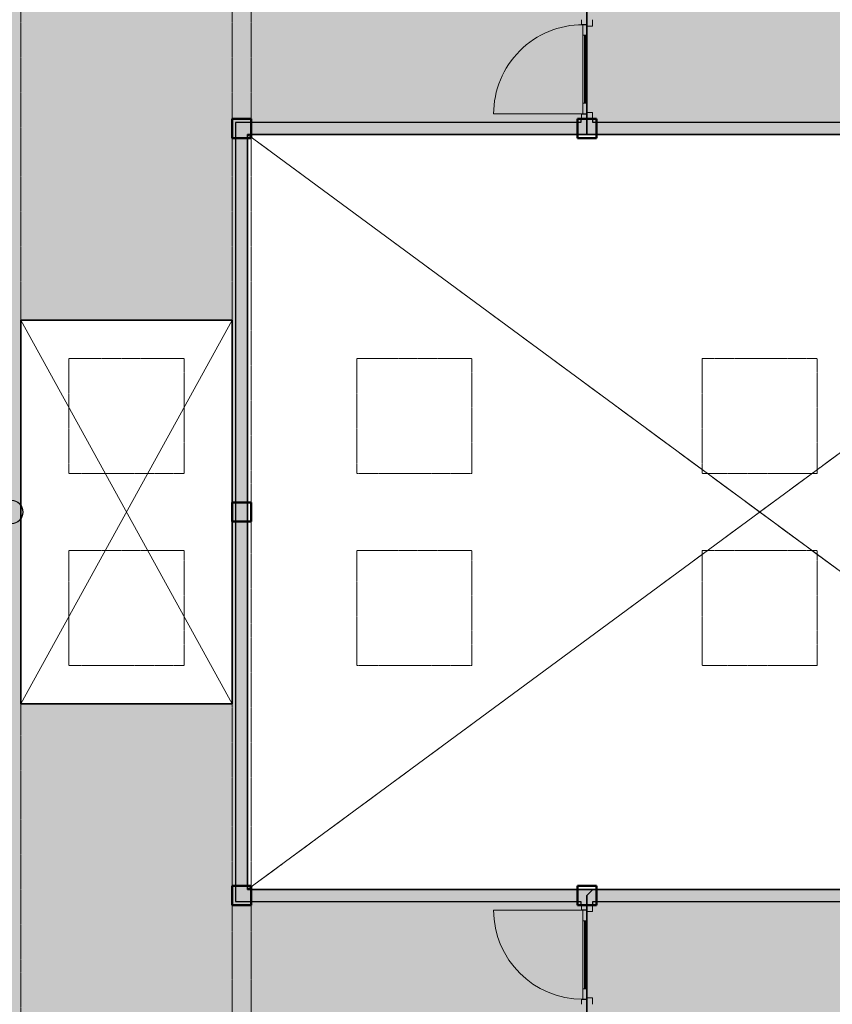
# Model space of a CAD drawing. Header units: millimetres. Extents: x 1000 to 192722, y -9201 to 41503.
# Tile 75 of 93: x 136109 to 144579, y 18966 to 29234. Entities that reach past the tile are written whole.
import ezdxf

# ---------------------------------------------------------------- set-up
doc = ezdxf.new("R2010")
doc.units = ezdxf.units.MM
doc.linetypes.add('THO_hhidden', pattern=[2.5, 1.5, -1])
for name, color, linetype, lineweight, true_color in [('A-AREA-BNDY', 1, 'Continuous', 50, 0xff0000), ('A-DETL', 7, 'Continuous', 13, 0x00a600), ('A-DETL-MBND', 9, 'Continuous', 13, 0x808080)]:
    doc.layers.add(name, color=color, linetype=linetype, lineweight=lineweight, true_color=true_color)
for name, color, linetype, lineweight in [('A-AREA-PATT', 7, 'Continuous', 13), ('A-DETL-GENF', 7, 'Continuous', 13), ('A-DOOR', 7, 'Continuous', 13), ('A-FLOR', 7, 'Continuous', 18), ('A-GENM', 7, 'Continuous', 13), ('A-WALL-PATT', 7, 'Continuous', 18), ('I-WALL', 7, 'Continuous', 18), ('S-COLS', 7, 'Continuous', 13), ('S-COLS-SYMB', 7, 'Continuous', 50)]:
    doc.layers.add(name, color=color, linetype=linetype, lineweight=lineweight)

# ---------------------------------------------------------------- blocks, each defined once
blk = doc.blocks.new('NLRS_33_GM_WPB_vloeropening schacht rechthoek_gen_tho - 4000x2200-2046454-01 1e verdieping BVO')
at = {"layer": 'A-DETL-MBND'}
for p, q in [((0, 4000), (0, 2069)), ((2200, 4000), (0, 4000)), ((0, 0), (2200, 4000)), ((2200, 0), (0, 4000)), ((0, 4000), (2200, 4000)), ((0, 2069), (0, 4000)), ((0, 0), (2200, 4000)), ((0, 4000), (2200, 0)), ((2200, 0), (2200, 4000)), ((2200, 4000), (2200, 0)), ((0, 2062), (0, 1937)), ((0, 1937), (0, 2062)), ((0, 1930), (0, 0)), ((0, 0), (0, 1930)), ((0, 0), (2200, 0)), ((2200, 0), (0, 0))]:
    blk.add_line(p, q, dxfattribs=at)
blk = doc.blocks.new('NLRS_33_GM_WPB_vloeropening schacht rechthoek_gen_tho - 10675x7875-2231571-01 1e verdieping BVO')
at = {"layer": 'A-GENM'}
for p, q in [((0, 0), (10675, 7875)), ((10675, 0), (0, 7875))]:
    blk.add_line(p, q, dxfattribs=at)
at = {"layer": 'A-GENM', "linetype": 'THO_hhidden'}
for p, q in [((0, 0), (10675, 7875)), ((0, 7875), (10675, 0))]:
    blk.add_line(p, q, dxfattribs=at)
blk = doc.blocks.new('NLRS_28_SCO_UN_koker_gen_bcb - K200_200_12_5-2195922-01 1e verdieping BVO')
at = {"layer": 'A-DETL-MBND'}
for p, q in [((-100, -63), (-100, -100)), ((-100, -100), (100, -100)), ((100, -63), (100, -100))]:
    blk.add_line(p, q, dxfattribs=at)
blk = doc.blocks.new('NLRS_28_SCO_UN_koker_gen_bcb - K200_200_12_5-V192-01 1e verdieping BVO')
at = {"layer": 'A-DETL-MBND'}
for p in [(62.5, -100), (100, -62.5)]:
    blk.add_line(p, (100, -100), dxfattribs=at)
blk = doc.blocks.new('NLRS_28_SCO_UN_koker_gen_bcb - K200_200_12_5-V195-01 1e verdieping BVO')
at = {"layer": 'A-DETL-MBND'}
for p, q in [((-100, 100), (100, 100)), ((-100, 100), (-100, 62.5)), ((100, 100), (100, 62.5))]:
    blk.add_line(p, q, dxfattribs=at)
blk = doc.blocks.new('NLRS_28_SCO_UN_koker_gen_bcb - K200_200_12_5-V197-01 1e verdieping BVO')
at = {"layer": 'A-DETL-MBND'}
for p, q in [((63, 100), (100, 100)), ((100, 100), (100, 63))]:
    blk.add_line(p, q, dxfattribs=at)
blk = doc.blocks.new('NLRS_32_DO_WPB_binnen deurkozijn hout_gen_tho - enkele deur met glas_ linksdraaiend-2036054-01 1e verdieping BVO')
at = {"layer": 'A-DOOR'}
for p, q in [((-467, 0), (-517, 0)), ((-467, -54), (-467, 0)), ((467, -54), (467, 0)), ((467, 0), (517, 0)), ((-450, -114), (-450, -54)), ((450, -114), (450, -54)), ((-517, -114), (-450, -114)), ((517, -114), (450, -114))]:
    blk.add_line(p, q, dxfattribs=at)
blk = doc.blocks.new('NLRS_32_DO_UN_deur_gen_tho - deur met glasvlak_ linksdraaiend-V201-01 1e verdieping BVO')
at = {"layer": 'A-DETL-GENF'}
for p, q in [((465, 0), (465, 930)), ((-465, 0), (465, 0)), ((-465, -40), (-465, 0)), ((-465, -40), (465, -40)), ((465, -40), (465, 0))]:
    blk.add_line(p, q, dxfattribs=at)
blk.add_arc((465, 0), 930, 90, 180, dxfattribs=at)
at = {"layer": 'A-GENM', "lineweight": 18}
for p, q in [((-355, 0), (-465, 0)), ((-465, 0), (-465, -40)), ((-355, -40), (-355, 0)), ((465, 0), (355, 0)), ((355, 0), (355, -40)), ((465, -40), (465, 0)), ((-465, -40), (-355, -40)), ((355, -40), (465, -40))]:
    blk.add_line(p, q, dxfattribs=at)
at = {"layer": 'A-GENM'}
for p, q in [((355, 0), (-355, 0)), ((-198, 0), (-355, 0)), ((-355, 0), (224, 0)), ((355, -40), (-355, -40)), ((-198, -40), (-355, -40)), ((-355, -40), (224, -40))]:
    blk.add_line(p, q, dxfattribs=at)
blk = doc.blocks.new('NLRS_32_DO_WPB_binnen deurkozijn hout_gen_tho - enkele deur met glas_ rechtsdraaiend-2036025-01 1e verdieping BVO')
at = {"layer": 'A-DOOR'}
for p, q in [((-467, 0), (-517, 0)), ((-467, -54), (-467, 0)), ((467, -54), (467, 0)), ((467, 0), (517, 0)), ((-450, -114), (-450, -54)), ((450, -114), (450, -54)), ((-517, -114), (-450, -114)), ((517, -114), (450, -114))]:
    blk.add_line(p, q, dxfattribs=at)
blk = doc.blocks.new('NLRS_32_DO_UN_deur_gen_tho - deur met glasvlak_ rechtsdraaiend-V202-01 1e verdieping BVO')
at = {"layer": 'A-DETL-GENF'}
for p, q in [((-465, 0), (-465, 930)), ((-465, 0), (465, 0)), ((-465, -40), (-465, 0)), ((-465, -40), (465, -40)), ((465, -40), (465, 0))]:
    blk.add_line(p, q, dxfattribs=at)
blk.add_arc((-465, 0), 930, 360, 90, dxfattribs=at)
at = {"layer": 'A-GENM', "lineweight": 18}
for p, q in [((-355, 0), (-465, 0)), ((-465, 0), (-465, -40)), ((-355, -40), (-355, 0)), ((465, 0), (355, 0)), ((355, 0), (355, -40)), ((465, -40), (465, 0)), ((-465, -40), (-355, -40)), ((355, -40), (465, -40))]:
    blk.add_line(p, q, dxfattribs=at)
at = {"layer": 'A-GENM'}
for p, q in [((-355, 0), (355, 0)), ((355, 0), (-224, 0)), ((198, 0), (355, 0)), ((355, -40), (-355, -40)), ((355, -40), (-224, -40)), ((355, -40), (-224, -40)), ((198, -40), (355, -40)), ((198, -40), (355, -40))]:
    blk.add_line(p, q, dxfattribs=at)
blk = doc.blocks.new('NLRS_28_SCO_UN_buis_gen_bcb - B244_5_12_5-2195923-01 1e verdieping BVO')
at = {"layer": 'A-DETL-MBND'}
for radius, start, end in [(122, 21.9872, 33.4498), (119, 16.682, 21.9872), (122, 343.318, 16.682), (122, 326.5502, 338.0128), (119, 338.0128, 343.318)]:
    blk.add_arc((0, 0), radius, start, end, dxfattribs=at)
blk = doc.blocks.new('NLRS_32_DO_UN_glasvlakvulling_gen_tho - enkelglas-1905434-01 1e verdieping BVO')
at = {"layer": 'A-GENM', "true_color": 0xd7e6e6}
blk.add_hatch(color=254, dxfattribs=at).paths.add_polyline_path([(-16, -31), (-355, -31), (-355, -41), (355, -41), (355, -31), (67, -31)])
at = {"layer": 'A-GENM', "lineweight": 18}
for p, q in [((355, -31), (-355, -31)), ((-355, -31), (-355, -41)), ((-355, -41), (355, -41)), ((355, -41), (355, -31))]:
    blk.add_line(p, q, dxfattribs=at)
blk = doc.blocks.new('NLRS_28_SCO_UN_koker_gen_bcb - K200_200_12_5-2311149-01 1e verdieping BVO')
at = {"layer": 'S-COLS-SYMB'}
for p, q in [((-100, 100), (100, 100)), ((-100, -100), (-100, 100)), ((100, -100), (100, 100)), ((-100, -100), (100, -100))]:
    blk.add_line(p, q, dxfattribs=at)
blk = doc.blocks.new('NLRS_33_GM_WPB_vloeropening schacht rechthoek_gen_tho - 1200x1200 _daklicht_-2230806-01 1e verdieping BVO')
at = {"layer": 'A-GENM', "linetype": 'THO_hhidden'}
for p, q in [((1200, -1200), (1200, 0)), ((0, 0), (0, -1200)), ((1200, 0), (0, 0)), ((0, -1200), (1200, -1200))]:
    blk.add_line(p, q, dxfattribs=at)
blk = doc.blocks.new('NLRS_28_SCO_UN_buis_gen_bcb - B244_5_12_5-2311150-01 1e verdieping BVO')
at = {"layer": 'S-COLS'}
h = blk.add_hatch(dxfattribs=at)
h.set_pattern_fill('FP_148', color=256, style=0, pattern_type=2)
h.set_pattern_definition([(45, (-24099.616, -24100.01), (-42.42641, 42.42641), []), (45, (-24099.616, -24058.01), (-42.42641, 42.42641), [])])
h.paths.add_polyline_path([(100, -70), (116, -38), (122, 0), (116, 38), (100, 70), (100, 63), (113, 37), (119, 0), (113, -37), (100, -64)])
at = {"layer": 'S-COLS', "lineweight": 18}
for p, q in [((0, 119), (0, 122)), ((0, 122), (0, 119)), ((0, -122), (0, -119)), ((0, -119), (0, -122))]:
    blk.add_line(p, q, dxfattribs=at)
for radius, start, end in [(122, 90, 270), (119, 90, 270), (122, 270, 90), (119, 270, 90)]:
    blk.add_arc((0, 0), radius, start, end, dxfattribs=at)
blk = doc.blocks.new('NLRS_28_SCO_UN_koker_gen_bcb - K200_200_12_5-V260-01 1e verdieping BVO')
at = {"layer": 'A-DETL-MBND'}
for p, q in [((63, 100), (100, 100)), ((100, 100), (100, -100)), ((63, -100), (100, -100))]:
    blk.add_line(p, q, dxfattribs=at)
blk = doc.blocks.new('NLRS_28_SCO_UN_koker_gen_bcb - K200_200_12_5-2421694-01 1e verdieping BVO')
at = {"layer": 'S-COLS-SYMB'}
for p, q in [((-100, 100), (100, 100)), ((-100, 100), (-100, -100)), ((100, 100), (100, -100)), ((-100, -100), (100, -100))]:
    blk.add_line(p, q, dxfattribs=at)

msp = doc.modelspace()

# ---------------------------------------------------------------- hatches: boundary and pattern name
at = {"layer": 'A-AREA-PATT', "true_color": 0xfaf8e6}
h = msp.add_hatch(color=7, dxfattribs=at)
h.paths.add_polyline_path([(135940, 11070), (135940, 11071), (135940, 11070)])
h.paths.add_polyline_path([(140459, 11500), (140459, 14694), (140309, 14694), (140309, 13769), (140259, 13769), (140259, 15769), (140309, 15769), (140309, 14844), (140459, 14844), (140459, 18037), (133212, 18037), (132850, 17276), (133392, 17018), (131848, 13766), (131306, 14024), (130674, 12691), (131033, 12529), (131398, 12379), (131767, 12240), (132141, 12113), (132583, 11979), (132968, 11877), (133349, 11788), (133733, 11711), (134118, 11645), (134505, 11592), (134893, 11551), (135286, 11522), (135671, 11505), (136022, 11500), (136022, 11500), (140184, 11500)])
h.paths.add_polyline_path([(130561, 12745), (130652, 12936), (131194, 14078), (130652, 14335), (132196, 17587), (132738, 17330), (133098, 18088), (129959, 21409), (129959, 22037), (126913, 22037), (126913, 21887), (127838, 21887), (127838, 21837), (125838, 21837), (125838, 21887), (126763, 21887), (126763, 22037), (123592, 22037), (123661, 21654), (123743, 21274), (123836, 20896), (123941, 20520), (124078, 20089), (124189, 19769), (124334, 19393), (124491, 19021), (124660, 18654), (124841, 18292), (125004, 17987), (125184, 17673), (125388, 17341), (125602, 17016), (125837, 16682), (126059, 16385), (126303, 16081), (126555, 15785), (126849, 15462), (127094, 15209), (127397, 14915), (127681, 14657), (127998, 14386), (128299, 14145), (128587, 13927), (128878, 13721), (129202, 13505), (129533, 13299), (129870, 13104), (130267, 12892), (130421, 12815)])
h.paths.add_polyline_path([(132791, 16100), (132806, 16101), (132821, 16107), (132840, 16121), (132848, 16131), (132857, 16148), (132959, 16365), (132962, 16377), (132962, 16396), (132956, 16415), (132946, 16432), (132938, 16440), (132910, 16456), (132698, 16555), (132687, 16558), (132666, 16558), (132645, 16551), (132631, 16542), (132619, 16528), (132609, 16511), (132505, 16288), (132503, 16272), (132505, 16257), (132510, 16242), (132525, 16223), (132534, 16215), (132561, 16201), (132775, 16101)])
h.paths.add_polyline_path([(132136, 16411), (132151, 16413), (132175, 16424), (132181, 16428), (132190, 16438), (132203, 16460), (132304, 16676), (132307, 16687), (132307, 16708), (132300, 16729), (132296, 16738), (132277, 16755), (132261, 16765), (132043, 16867), (132034, 16870), (132012, 16870), (131993, 16864), (131982, 16858), (131966, 16842), (131958, 16831), (131850, 16599), (131849, 16584), (131851, 16568), (131861, 16545), (131867, 16537), (131875, 16529), (131897, 16517), (132120, 16413), (132125, 16412)])
h.paths.add_polyline_path([(141154, 18100), (141844, 18100), (141844, 18200), (141922, 18200), (141922, 18162), (141959, 18162), (141959, 18966), (142022, 18966), (142022, 20000), (141959, 20000), (141959, 20037), (138359, 20037), (138359, 28162), (141959, 28162), (141959, 28200), (142022, 28200), (142022, 29234), (141959, 29234), (141959, 30000), (141804, 30000), (141804, 30141), (141114, 30139), (141114, 30000), (140584, 30000), (140584, 30037), (133198, 30036), (130084, 26742), (130084, 26037), (123572, 26037), (123518, 25652), (123476, 25265), (123446, 24878), (123428, 24489), (123422, 24075), (129959, 24073), (129959, 24073), (130084, 24073), (130084, 21458), (133200, 18162), (141057, 18162), (141057, 18200), (141154, 18200), (141154, 18162)])
h.paths.add_polyline_path([(141714, 18321), (141643, 18392), (141664, 18408), (141688, 18418), (141714, 18421), (141740, 18418), (141764, 18408), (141785, 18392), (141740, 18347)])
h.paths.add_polyline_path([(141714, 18221), (141688, 18225), (141664, 18235), (141643, 18251), (141714, 18321), (141785, 18251), (141764, 18235), (141740, 18225)])
h.paths.add_polyline_path([(141262, 18271), (141176, 18321), (141262, 18371)])
h.paths.add_polyline_path([(141996, 19128), (141996, 19838), (142006, 19838), (142006, 19128)])
h.paths.add_polyline_path([(136122, 22101), (136122, 26101), (138322, 26101), (138322, 22101), (136857, 22101)])
h.paths.add_polyline_path([(123046, 22920), (123015, 23322), (122998, 23711), (122993, 24167), (123001, 24564), (123021, 24960), (123053, 25356), (123097, 25750), (123157, 26162), (123224, 26546), (123308, 26949), (123392, 27304), (123493, 27680), (123605, 28051), (123732, 28431), (123872, 28807), (124022, 29179), (124184, 29546), (124358, 29908), (124557, 30291), (124737, 30615), (124943, 30960), (125160, 31297), (125399, 31646), (125624, 31953), (125870, 32269), (126127, 32578), (126437, 32926), (126668, 33171), (126951, 33455), (127244, 33730), (127544, 33995), (127853, 34252), (128220, 34536), (128553, 34776), (128878, 34996), (129213, 35209), (129533, 35399), (129870, 35586), (130214, 35764), (130617, 35956), (130944, 36100), (131316, 36250), (131692, 36390), (132141, 36538), (132518, 36649), (132898, 36749), (133282, 36838), (133668, 36915), (134069, 36982), (134448, 37034), (134840, 37076), (135233, 37106), (135644, 37124), (135613, 37124), (135215, 37105), (134776, 37070), (134418, 37031), (134021, 36976), (133626, 36908), (133233, 36828), (132842, 36736), (132455, 36633), (132070, 36517), (131669, 36381), (131314, 36250), (130942, 36099), (130561, 35930), (130204, 35759), (129857, 35580), (129506, 35384), (129099, 35138), (128799, 34945), (128493, 34735), (128169, 34498), (127852, 34251), (127543, 33994), (127243, 33729), (126907, 33411), (126667, 33171), (126380, 32865), (126126, 32578), (125870, 32269), (125591, 31909), (125386, 31628), (125159, 31297), (124943, 30959), (124710, 30567), (124542, 30264), (124357, 29908), (124184, 29546), (124022, 29179), (123871, 28807), (123732, 28431), (123605, 28050), (123489, 27666), (123385, 27278), (123284, 26843), (123213, 26492), (123137, 26037), (123085, 25652), (123044, 25265), (123015, 24878), (122997, 24489), (122992, 24033), (123000, 23636), (123020, 23240), (123045, 22925)])
h.paths.add_polyline_path([(127506, 24186), (127506, 24186), (127511, 24186)])
h.paths.add_polyline_path([(129996, 24235), (129996, 24945), (130006, 24945), (130006, 24235)])
h.paths.add_polyline_path([(129996, 25165), (129996, 25875), (130006, 25875), (130006, 25165)])
h.paths.add_polyline_path([(128717, 26162), (129959, 26162), (129959, 26792), (133098, 30112), (132759, 30826), (132217, 30568), (130673, 33820), (131215, 34078), (130561, 35455), (130204, 35276), (129857, 35089), (129507, 34884), (129162, 34668), (128824, 34441), (128521, 34224), (128222, 33995), (127948, 33773), (127653, 33519), (127312, 33204), (127087, 32984), (126808, 32694), (126555, 32415), (126303, 32119), (126059, 31815), (125817, 31490), (125602, 31184), (125386, 30856), (125160, 30484), (124991, 30189), (124808, 29846), (124615, 29451), (124474, 29142), (124324, 28783), (124184, 28416), (124057, 28050), (123937, 27666), (123829, 27278), (123734, 26888), (123652, 26494), (123592, 26162), (126763, 26162), (126763, 26312), (125838, 26312), (125838, 26362), (127838, 26362), (127838, 26312), (126913, 26312), (126913, 26162), (128711, 26162)])
h.paths.add_polyline_path([(141996, 28362), (141996, 29072), (142006, 29072), (142006, 28362)])
h.paths.add_polyline_path([(141244, 29878), (141173, 29949), (141194, 29965), (141218, 29975), (141244, 29978), (141270, 29975), (141294, 29965), (141315, 29949), (141270, 29904)])
h.paths.add_polyline_path([(141244, 29778), (141218, 29782), (141194, 29792), (141173, 29808), (141244, 29878), (141315, 29808), (141294, 29792), (141270, 29782)])
h.paths.add_polyline_path([(141696, 29828), (141696, 29928), (141783, 29878)])
h.paths.add_polyline_path([(141324, 29993), (141324, 29993), (141332, 29993)])
h.paths.add_polyline_path([(133227, 30162), (140459, 30162), (140459, 33356), (140309, 33356), (140309, 32431), (140259, 32431), (140259, 34431), (140309, 34431), (140309, 33506), (140459, 33506), (140459, 36700), (135962, 36699), (135620, 36693), (135219, 36674), (134819, 36642), (134420, 36597), (134023, 36540), (133627, 36470), (133234, 36387), (132843, 36292), (132456, 36184), (132071, 36064), (131767, 35960), (131398, 35821), (131033, 35671), (130674, 35509), (133212, 30162)])
h.paths.add_polyline_path([(149159, 30162), (149159, 31631), (148559, 31631), (148559, 35231), (149159, 35231), (149159, 36700), (140584, 36700), (140584, 33506), (140734, 33506), (140734, 34431), (140784, 34431), (140784, 32431), (140734, 32431), (140734, 33356), (140584, 33356), (140584, 30200), (142084, 30200), (142086, 30162), (147502, 30162)])
h.paths.add_polyline_path([(132872, 30879), (131328, 34131), (131870, 34389), (133414, 31136), (132942, 30912)])
h.paths.add_polyline_path([(132037, 31285), (132055, 31286), (132073, 31291), (132299, 31400), (132309, 31408), (132317, 31418), (132326, 31434), (132329, 31453), (132328, 31470), (132323, 31487), (132212, 31718), (132200, 31729), (132186, 31737), (132171, 31743), (132157, 31744), (132135, 31740), (132111, 31730), (131897, 31626), (131882, 31611), (131877, 31601), (131872, 31586), (131870, 31572), (131874, 31550), (131877, 31541), (131987, 31313), (131991, 31307), (132003, 31297), (132026, 31287), (132037, 31285)])
h.paths.add_polyline_path([(141309, 31320), (141184, 31320), (141184, 31445), (141309, 31445)])
h.paths.add_polyline_path([(132692, 31596), (132710, 31597), (132728, 31602), (132957, 31713), (132964, 31720), (132972, 31729), (132980, 31745), (132984, 31764), (132983, 31781), (132978, 31798), (132867, 32029), (132856, 32040), (132841, 32048), (132826, 32054), (132812, 32055), (132790, 32051), (132771, 32043), (132551, 31937), (132540, 31926), (132532, 31912), (132526, 31897), (132525, 31883), (132529, 31861), (132533, 31850), (132640, 31627), (132649, 31616), (132658, 31608), (132674, 31600), (132688, 31597)])
h.paths.add_polyline_path([(148391, 33037), (148266, 33037), (148266, 33162), (148391, 33162)])
h.paths.add_polyline_path([(148833, 34136), (148995, 34138), (149018, 34149), (149029, 34158), (149034, 34163), (149042, 34176), (149047, 34191), (149049, 34206), (149049, 34446), (149047, 34464), (149040, 34481), (149028, 34496), (149010, 34508), (148997, 34514), (148979, 34516), (148726, 34515), (148721, 34514), (148704, 34507), (148689, 34495), (148679, 34481), (148672, 34464), (148669, 34446), (148671, 34191), (148682, 34167), (148691, 34156), (148696, 34152), (148717, 34140), (148728, 34137), (148739, 34136)])
at = {"layer": 'A-AREA-PATT', "true_color": 0xfee2f8}
h = msp.add_hatch(color=7, dxfattribs=at)
h.paths.add_polyline_path([(149284, 11500), (155759, 11500), (155759, 15100), (156359, 15100), (156359, 15742), (153804, 15742), (153804, 15867), (155759, 15867), (155759, 17667), (156359, 17667), (156359, 18966), (156422, 18966), (156422, 20000), (156359, 20000), (156359, 20037), (153832, 20037), (153832, 22073), (153957, 22073), (153957, 21437), (153967, 21437), (153967, 21422), (153957, 21422), (153957, 20422), (154749, 20422), (154749, 21422), (154737, 21422), (154737, 21437), (154767, 21437), (154767, 21422), (154764, 21422), (154764, 20422), (155549, 20422), (155549, 21422), (155537, 21422), (155537, 21437), (155577, 21437), (155577, 21422), (155564, 21422), (155564, 20422), (156359, 20422), (156359, 21422), (156347, 21422), (156347, 21437), (156359, 21437), (156359, 23110), (156137, 23110), (156137, 24037), (155164, 24037), (155164, 23125), (155367, 23125), (155367, 23110), (155039, 23110), (155039, 23707), (153957, 23707), (153957, 23107), (153832, 23107), (153832, 25090), (153957, 25090), (153957, 24492), (155039, 24492), (155039, 25090), (155367, 25090), (155367, 25075), (155164, 25075), (155164, 24162), (156137, 24162), (156137, 25090), (156359, 25090), (156359, 26763), (156347, 26763), (156347, 26778), (156359, 26778), (156359, 27778), (155564, 27778), (155564, 26778), (155577, 26778), (155577, 26763), (155537, 26763), (155537, 26778), (155549, 26778), (155549, 27778), (154764, 27778), (154764, 26778), (154767, 26778), (154767, 26763), (154737, 26763), (154737, 26778), (154749, 26778), (154749, 27778), (153957, 27778), (153957, 26778), (153967, 26778), (153967, 26763), (153957, 26763), (153957, 26124), (153832, 26124), (153832, 28200), (155057, 28200), (155057, 28059), (155747, 28060), (155747, 28200), (156354, 28200), (156355, 28162), (163559, 28162), (163559, 28200), (163622, 28200), (163622, 29234), (163559, 29234), (163559, 30037), (153464, 30037), (153464, 30162), (153832, 30162), (153832, 30183), (153957, 30183), (153957, 30162), (156359, 30162), (156359, 33975), (153957, 33975), (153957, 31217), (153832, 31217), (153832, 33975), (153339, 33975), (153339, 34100), (153959, 34100), (153959, 36700), (149284, 36700), (149284, 34100), (152305, 34100), (152305, 33975), (151812, 33975), (151812, 31217), (151687, 31217), (151687, 33975), (149284, 33975), (149284, 30162), (151687, 30162), (151687, 30183), (151812, 30183), (151812, 30162), (152064, 30162), (152064, 30037), (142084, 30037), (142084, 29234), (142022, 29234), (142022, 28200), (142084, 28200), (142084, 28162), (151812, 28162), (151812, 26124), (151687, 26124), (151687, 26725), (151677, 26725), (151677, 26740), (151687, 26740), (151687, 27740), (150894, 27740), (150894, 26740), (150907, 26740), (150907, 26725), (150877, 26725), (150877, 26740), (150879, 26740), (150879, 27740), (150094, 27740), (150094, 26740), (150107, 26740), (150107, 26725), (150067, 26725), (150067, 26740), (150079, 26740), (150079, 27740), (149284, 27740), (149284, 26740), (149297, 26740), (149297, 26725), (149284, 26725), (149284, 25053), (149507, 25053), (149507, 24162), (150479, 24162), (150479, 25038), (150277, 25038), (150277, 25053), (150604, 25053), (150604, 24492), (151687, 24492), (151687, 25090), (151812, 25090), (151812, 23107), (151687, 23107), (151687, 23707), (150604, 23707), (150604, 23107), (150277, 23110), (150277, 23125), (150479, 23125), (150479, 24037), (149507, 24037), (149507, 23110), (149284, 23110), (149284, 21437), (149297, 21437), (149297, 21422), (149284, 21422), (149284, 20422), (150079, 20422), (150079, 21422), (150067, 21422), (150067, 21437), (150107, 21437), (150107, 21422), (150094, 21422), (150094, 20422), (150879, 20422), (150879, 21422), (150877, 21422), (150877, 21437), (150907, 21437), (150907, 21422), (150894, 21422), (150894, 20422), (151687, 20422), (151687, 21422), (151677, 21422), (151677, 21437), (151687, 21437), (151687, 22073), (151812, 22073), (151812, 20037), (142084, 20037), (142084, 20000), (142022, 20000), (142022, 18966), (142084, 18966), (142084, 18162), (142122, 18162), (142122, 18037), (142084, 18037), (142084, 18000), (141959, 18000), (141959, 18037), (141922, 18037), (141922, 18000), (141057, 18000), (141057, 18037), (140584, 18037), (140584, 16537), (141349, 16537), (141349, 16662), (141474, 16662), (141474, 16537), (141959, 16537), (141959, 16966), (142084, 16966), (142084, 15454), (141959, 15454), (141959, 16412), (140584, 16412), (140584, 14125), (141959, 14125), (141959, 14420), (142084, 14420), (142084, 14125), (142597, 14125), (142597, 14000), (140584, 14000), (140584, 11500), (145559, 11500), (145559, 13595), (143634, 13595), (143634, 14000), (143631, 14000), (143631, 14125), (143634, 14125), (143634, 15108), (143759, 15108), (143759, 13942), (145559, 13942), (145559, 16262), (143759, 16262), (143759, 16142), (143634, 16142), (143634, 16612), (143759, 16612), (143759, 17812), (143634, 17812), (143634, 18037), (143522, 18037), (143522, 18162), (145722, 18162), (145722, 18037), (145684, 18037), (145684, 11500), (147299, 11500), (147299, 16837), (149159, 16837), (149159, 18037), (147686, 18037), (147686, 18162), (149284, 18162), (149284, 17667), (149884, 17667), (149884, 15867), (151840, 15867), (151840, 15742), (149284, 15742), (149284, 11609)])
h.paths.add_polyline_path([(165059, 11500), (165059, 14912), (161351, 14912), (161351, 15037), (161584, 15037), (161584, 16983), (161709, 16983), (161709, 15037), (165059, 15037), (165059, 18037), (161709, 18037), (161709, 18017), (161584, 18017), (161584, 18037), (161522, 18037), (161522, 18100), (160122, 18100), (160122, 18037), (160084, 18037), (160084, 15037), (160317, 15037), (160317, 14912), (160084, 14912), (160084, 11500), (164589, 11500)])
h.paths.add_polyline_path([(156484, 11500), (159959, 11500), (159959, 12937), (159837, 12940), (159837, 13062), (159959, 13062), (159959, 18037), (159924, 18037), (159924, 17962), (158397, 17962), (158397, 18037), (158334, 18037), (158334, 18100), (157300, 18100), (157300, 18037), (156484, 18037), (156484, 11767)])
h.paths.add_polyline_path([(144176, 13720), (144597, 13720), (144597, 13842), (143759, 13842), (143759, 13720), (143839, 13720)])
h.paths.add_polyline_path([(145524, 13720), (145559, 13720), (145559, 13842), (144722, 13842), (144722, 13720), (145506, 13720)])
h.paths.add_polyline_path([(155985, 14005), (156195, 14007), (156218, 14017), (156229, 14027), (156234, 14031), (156242, 14045), (156247, 14059), (156249, 14075), (156249, 14315), (156247, 14333), (156240, 14350), (156228, 14365), (156210, 14377), (156197, 14383), (156179, 14385), (155926, 14383), (155921, 14383), (155904, 14376), (155889, 14364), (155879, 14350), (155872, 14333), (155869, 14315), (155871, 14059), (155882, 14036), (155891, 14025), (155896, 14020), (155917, 14009), (155928, 14006), (155939, 14005)])
h.paths.add_polyline_path([(142759, 14036), (142759, 14046), (143469, 14046), (143469, 14036)])
h.paths.add_polyline_path([(160479, 14949), (160479, 14959), (161189, 14959), (161189, 14949), (160808, 14949)])
h.paths.add_polyline_path([(153642, 15778), (152932, 15778), (152932, 15788), (153642, 15788)])
h.paths.add_polyline_path([(152712, 15778), (152002, 15778), (152002, 15788), (152712, 15788)])
h.paths.add_polyline_path([(157149, 15955), (157137, 15955), (157137, 16080), (157262, 16080), (157262, 15955)])
h.paths.add_polyline_path([(152702, 17067), (151427, 17067), (151427, 18267), (154217, 18267), (154217, 17067), (152825, 17067)])
h.paths.add_polyline_path([(152702, 17117), (152957, 17119), (152972, 17124), (152992, 17138), (152999, 17148), (153005, 17156), (153010, 17171), (153012, 17187), (153012, 17427), (153009, 17445), (153002, 17462), (152985, 17481), (152977, 17487), (152955, 17495), (152942, 17497), (152702, 17497), (152684, 17494), (152667, 17487), (152652, 17476), (152639, 17458), (152634, 17441), (152632, 17427), (152633, 17171), (152639, 17156), (152653, 17137), (152658, 17132), (152671, 17124), (152686, 17119)])
h.paths.add_polyline_path([(161673, 17145), (161663, 17145), (161663, 17855), (161673, 17855)])
h.paths.add_polyline_path([(159478, 18021), (159562, 18023), (159562, 18100), (158872, 18100), (158872, 18021), (159311, 18021)])
h.paths.add_polyline_path([(141838, 18059), (141844, 18060), (141844, 18100), (141154, 18100), (141154, 18059), (141681, 18059)])
h.paths.add_polyline_path([(147489, 18074), (146814, 18074), (146814, 18084), (147524, 18084), (147524, 18074), (147502, 18074)])
h.paths.add_polyline_path([(146338, 18074), (145884, 18074), (145884, 18084), (146594, 18084), (146594, 18074), (146421, 18074)])
h.paths.add_polyline_path([(156151, 20162), (156359, 20162), (156359, 20200), (156234, 20200), (156234, 20322), (153957, 20322), (153957, 20162), (155818, 20162)])
h.paths.add_polyline_path([(151687, 20162), (151687, 20322), (149409, 20322), (149409, 20200), (149284, 20200), (149284, 20162), (151494, 20162)])
h.paths.add_polyline_path([(149159, 20162), (149159, 28037), (149122, 28037), (149122, 20162)])
h.paths.add_polyline_path([(156237, 23210), (156359, 23210), (156359, 24037), (156237, 24037), (156237, 23367)])
h.paths.add_polyline_path([(149284, 23210), (149407, 23210), (149407, 24037), (149284, 24037), (149284, 23367)])
h.paths.add_polyline_path([(156359, 24162), (156359, 24325), (156237, 24325), (156237, 24162), (156299, 24162)])
h.paths.add_polyline_path([(149407, 24162), (149407, 24325), (149284, 24325), (149284, 24162), (149344, 24162)])
h.paths.add_polyline_path([(149344, 24450), (149407, 24450), (149407, 24953), (149284, 24953), (149284, 24450)])
h.paths.add_polyline_path([(156237, 24450), (156359, 24450), (156359, 24990), (156237, 24990), (156237, 24660)])
h.paths.add_polyline_path([(151100, 27840), (151687, 27840), (151687, 28037), (149284, 28037), (149284, 27963), (149409, 27963), (149409, 27840), (151096, 27840)])
h.paths.add_polyline_path([(155549, 27878), (156234, 27878), (156234, 28000), (153957, 28000), (153957, 27878), (155486, 27878)])
h.paths.add_polyline_path([(156354, 28000), (156359, 28001), (156359, 28037), (156354, 28037), (156354, 28001)])
h.paths.add_polyline_path([(156484, 28000), (163622, 28000), (163622, 28037), (156484, 28037)])
h.paths.add_polyline_path([(155617, 28221), (155591, 28225), (155567, 28235), (155546, 28251), (155617, 28321), (155687, 28251), (155667, 28235), (155643, 28225)])
h.paths.add_polyline_path([(155165, 28271), (155078, 28321), (155165, 28371)])
h.paths.add_polyline_path([(155617, 28321), (155546, 28392), (155567, 28408), (155591, 28418), (155617, 28421), (155643, 28418), (155667, 28408), (155687, 28392), (155643, 28347)])
h.paths.add_polyline_path([(164467, 30162), (165059, 30162), (165059, 36700), (156484, 36700), (156484, 36200), (156359, 36200), (156359, 36700), (154084, 36700), (154084, 34100), (156359, 34100), (156359, 35166), (156484, 35166), (156484, 30162), (164135, 30162)])
h.paths.add_polyline_path([(151723, 30345), (151723, 31055), (151733, 31055), (151733, 30345)])
h.paths.add_polyline_path([(153920, 30345), (153910, 30345), (153910, 31055), (153920, 31055), (153920, 30521)])
h.paths.add_polyline_path([(164334, 31325), (164334, 31450), (164459, 31450), (164459, 31325)])
h.paths.add_polyline_path([(157482, 33037), (157446, 33037), (157446, 33162), (157571, 33162), (157571, 33037)])
h.paths.add_polyline_path([(153177, 34053), (152467, 34053), (152467, 34063), (153177, 34063)])
at = {"layer": 'A-WALL-PATT', "true_color": 0xc0c0c0}
h = msp.add_hatch(color=9, dxfattribs=at)
h.paths.add_polyline_path([(141959, 28162), (142084, 28162), (142084, 28200), (141959, 28200), (141959, 28176)])
h.paths.add_polyline_path([(141959, 29234), (142084, 29234), (142084, 30000), (141959, 30000), (141959, 29348)])
for points in [[(138484, 20037), (138484, 28162), (138359, 28162), (138359, 20037)], [(138853, 28037), (139722, 28037), (139722, 28162), (138484, 28162), (138484, 28037), (138520, 28037)], [(143322, 28037), (143322, 28162), (140722, 28162), (140722, 28037), (142180, 28037)], [(146922, 28037), (146922, 28162), (144322, 28162), (144322, 28037)], [(139722, 20037), (139722, 20162), (138484, 20162), (138484, 20037), (139518, 20037)], [(142084, 20037), (143322, 20037), (143322, 20162), (140722, 20162), (140722, 20037), (141959, 20037)], [(146922, 20037), (146922, 20162), (144322, 20162), (144322, 20037)]]:
    msp.add_hatch(color=9, dxfattribs=at).paths.add_polyline_path(points)
at = {"layer": 'A-WALL-PATT', "true_color": 0xd9eeee}
for points in [[(140722, 28037), (140722, 28162), (139722, 28162), (139722, 28037)], [(144322, 28037), (144322, 28162), (143322, 28162), (143322, 28037)], [(140722, 20037), (140722, 20162), (139722, 20162), (139722, 20037)], [(144322, 20037), (144322, 20162), (143322, 20162), (143322, 20037)]]:
    msp.add_hatch(color=254, dxfattribs=at).paths.add_polyline_path(points)
at = {"layer": 'A-WALL-PATT', "true_color": 0xc0c0c0}
h = msp.add_hatch(color=9, dxfattribs=at)
h.paths.add_polyline_path([(142084, 18162), (142084, 18966), (141959, 18966), (141959, 18162)])
h.paths.add_polyline_path([(141959, 20000), (142084, 20000), (142084, 20037), (141959, 20037)])

# ---------------------------------------------------------------- linework, layer by layer
at = {"layer": 'A-AREA-BNDY', "lineweight": 35}
for p, q in [((142022, 28037), (142022, 30100)), ((149122, 28037), (138484, 28037)), ((138484, 28037), (138484, 20162)), ((138322, 26101), (136122, 26101)), ((136122, 26101), (136122, 22101)), ((138322, 26101), (138322, 22101)), ((136122, 22101), (138322, 22101)), ((138484, 20162), (149122, 20162)), ((142084, 20162), (142022, 20100)), ((142022, 18100), (142022, 20100))]:
    msp.add_line(p, q, dxfattribs=at)
at = {"layer": 'A-DETL', "color": 7, "linetype": 'THO_hhidden', "lineweight": 18}
for p, q in [((136122, 30037), (136122, 24170)), ((138322, 30037), (138322, 18162)), ((138522, 30037), (138522, 28162)), ((138522, 28037), (138522, 20162)), ((136122, 24163), (136122, 24037)), ((136122, 24030), (136122, 18162)), ((138522, 20037), (138522, 18162))]:
    msp.add_line(p, q, dxfattribs=at)
at = {"layer": 'A-FLOR'}
for p, q in [((136122, 24170), (136122, 26101)), ((136122, 26101), (138322, 26101)), ((138322, 26101), (138322, 22101)), ((136122, 24037), (136122, 24163)), ((136122, 22101), (136122, 24030)), ((138322, 22101), (136122, 22101))]:
    msp.add_line(p, q, dxfattribs=at)
at = {"layer": 'I-WALL', "lineweight": 25}
for p, q in [((138359, 28162), (138359, 20037)), ((141959, 28162), (138359, 28162)), ((141959, 28200), (141959, 28162)), ((142084, 28200), (141959, 28200)), ((142084, 28162), (142084, 28200)), ((151812, 28162), (142084, 28162)), ((138484, 20162), (138484, 28037)), ((138484, 28037), (151687, 28037)), ((151687, 20162), (138484, 20162)), ((138359, 20037), (141959, 20037)), ((141959, 20037), (141959, 20000)), ((142084, 20000), (142084, 20037)), ((142084, 20037), (151812, 20037)), ((141959, 20000), (142084, 20000))]:
    msp.add_line(p, q, dxfattribs=at)

# ---------------------------------------------------------------- block references
at = {"layer": 'A-DETL-GENF'}
for name, p, rotation in [('NLRS_32_DO_UN_deur_gen_tho - deur met glasvlak_ rechtsdraaiend-V202-01 1e verdieping BVO', (141979, 28717), 89.9999999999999), ('NLRS_32_DO_UN_deur_gen_tho - deur met glasvlak_ linksdraaiend-V201-01 1e verdieping BVO', (141979, 19483), 89.99999999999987)]:
    msp.add_blockref(name, p, dxfattribs=dict(at, rotation=rotation))
at = {"layer": 'A-DETL-MBND'}
for name, p in [('NLRS_28_SCO_UN_koker_gen_bcb - K200_200_12_5-V192-01 1e verdieping BVO', (138422, 28100)), ('NLRS_28_SCO_UN_koker_gen_bcb - K200_200_12_5-2195922-01 1e verdieping BVO', (142022, 28100)), ('NLRS_33_GM_WPB_vloeropening schacht rechthoek_gen_tho - 4000x2200-2046454-01 1e verdieping BVO', (136122, 22101)), ('NLRS_28_SCO_UN_buis_gen_bcb - B244_5_12_5-2195923-01 1e verdieping BVO', (136022, 24100)), ('NLRS_28_SCO_UN_koker_gen_bcb - K200_200_12_5-V260-01 1e verdieping BVO', (138422, 24100)), ('NLRS_28_SCO_UN_koker_gen_bcb - K200_200_12_5-V197-01 1e verdieping BVO', (138422, 20100)), ('NLRS_28_SCO_UN_koker_gen_bcb - K200_200_12_5-V195-01 1e verdieping BVO', (142022, 20100))]:
    msp.add_blockref(name, p, dxfattribs=at)
at = {"layer": 'A-DOOR'}
for name, p, rotation in [('NLRS_32_DO_WPB_binnen deurkozijn hout_gen_tho - enkele deur met glas_ rechtsdraaiend-2036025-01 1e verdieping BVO', (141965, 28717), 89.9999999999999), ('NLRS_32_DO_WPB_binnen deurkozijn hout_gen_tho - enkele deur met glas_ linksdraaiend-2036054-01 1e verdieping BVO', (141965, 19483), 89.99999999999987)]:
    msp.add_blockref(name, p, dxfattribs=dict(at, rotation=rotation))
at = {"layer": 'A-GENM'}
for p, rotation in [((141965, 28717), 89.9999999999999), ((141965, 19483), 89.99999999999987)]:
    msp.add_blockref('NLRS_32_DO_UN_glasvlakvulling_gen_tho - enkelglas-1905434-01 1e verdieping BVO', p, dxfattribs=dict(at, rotation=rotation))
at = {"layer": 'A-GENM', "linetype": 'THO_hhidden'}
msp.add_blockref('NLRS_33_GM_WPB_vloeropening schacht rechthoek_gen_tho - 10675x7875-2231571-01 1e verdieping BVO', (138484, 20162), dxfattribs=at)
at = {"layer": 'A-GENM', "linetype": 'THO_hhidden', "rotation": 180}
for p in [(137822, 24500), (140822, 24500), (144422, 24500), (137822, 22500), (140822, 22500), (144422, 22500)]:
    msp.add_blockref('NLRS_33_GM_WPB_vloeropening schacht rechthoek_gen_tho - 1200x1200 _daklicht_-2230806-01 1e verdieping BVO', p, dxfattribs=at)
at = {"layer": 'S-COLS'}
msp.add_blockref('NLRS_28_SCO_UN_buis_gen_bcb - B244_5_12_5-2311150-01 1e verdieping BVO', (136022, 24100), dxfattribs=at)
at = {"layer": 'S-COLS-SYMB'}
for name, p in [('NLRS_28_SCO_UN_koker_gen_bcb - K200_200_12_5-2311149-01 1e verdieping BVO', (138422, 28100)), ('NLRS_28_SCO_UN_koker_gen_bcb - K200_200_12_5-2311149-01 1e verdieping BVO', (142022, 28100)), ('NLRS_28_SCO_UN_koker_gen_bcb - K200_200_12_5-2421694-01 1e verdieping BVO', (138422, 24100)), ('NLRS_28_SCO_UN_koker_gen_bcb - K200_200_12_5-2311149-01 1e verdieping BVO', (138422, 20100)), ('NLRS_28_SCO_UN_koker_gen_bcb - K200_200_12_5-2311149-01 1e verdieping BVO', (142022, 20100))]:
    msp.add_blockref(name, p, dxfattribs=at)

doc.saveas('drawing.dxf')
